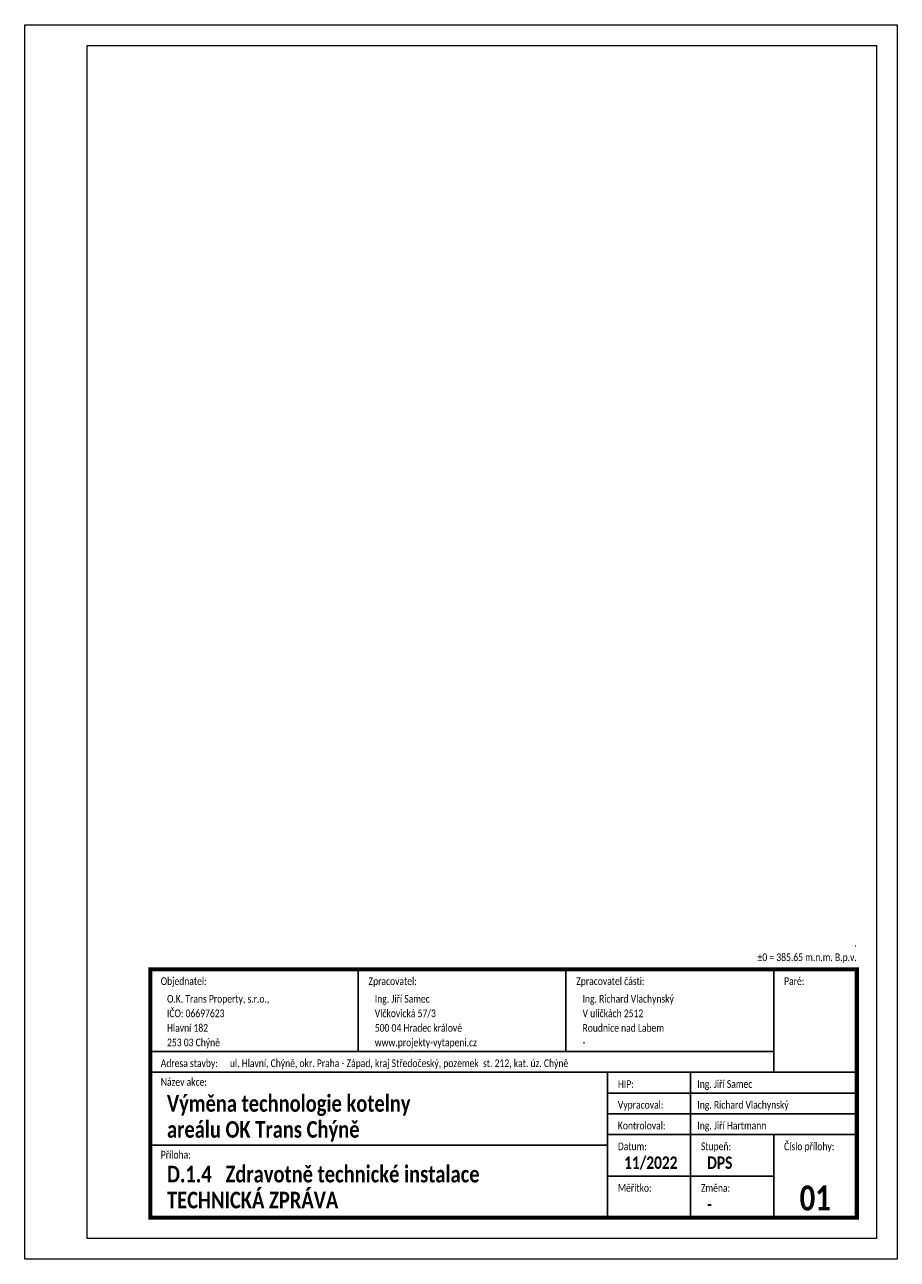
# Paper-space layout 'Layout1' of a CAD drawing. Header units: millimetres. Extents: x 1329 to 1785, y 626 to 923.
# Tile 2 of 2: x 1575 to 1785, y 626 to 923. Entities that reach past the tile are written whole.
import ezdxf
from ezdxf.enums import TextEntityAlignment as Align

# ---------------------------------------------------------------- set-up
doc = ezdxf.new("R2010")
doc.units = ezdxf.units.MM
doc.header["$LTSCALE"] = 300
doc.layers.get('0').update_dxf_attribs({"lineweight": 9})
doc.layers.add('A-Dimline-D', color=7, linetype='Continuous')
doc.styles.add('TableData', font='calibri.ttf')
doc.styles.add('TableHeader', font='calibrib.ttf')

# ---------------------------------------------------------------- blocks, each defined once
blk = doc.blocks.new('Rozpiska')
at = {"linetype": 'ByBlock', "lineweight": -2}
for p, q in [((-124.75, 64.75), (-124.75, 45)), ((-74.75, 64.75), (-74.75, 45)), ((-24.75, 64.75), (-24.75, 40)), ((-174.75, 45), (-24.75, 45)), ((-174.75, 40), (-4.75, 40)), ((-4.75, 40), (-64.75, 40)), ((-64.75, 40), (-64.75, 5)), ((-44.75, 40), (-44.75, 5)), ((-64.75, 35), (-4.75, 35)), ((-64.75, 30), (-4.75, 30)), ((-64.75, 25), (-4.75, 25)), ((-24.75, 25), (-24.75, 5)), ((-64.75, 22.5), (-174.75, 22.5)), ((-24.75, 15), (-64.75, 15))]:
    blk.add_line(p, q, dxfattribs=at)
at = {"linetype": 'ByBlock', "lineweight": -2, "const_width": 1}
blk.add_lwpolyline([(-174.75, 5), (-4.75, 5), (-4.75, 64.75), (-174.75, 64.75)], close=True, dxfattribs=at)
at = {"linetype": 'ByBlock', "lineweight": -2, "style": 'TableData', "width": 0.8}
for s, p in [('Objednatel:', (-172.25, 61)), ('Zpracovatel:', (-122.25, 61)), ('Zpracovatel části:', (-72.25, 61)), ('Paré:', (-22.25, 61)), ('Adresa stavby:', (-172.25, 41.25)), ('Název akce:', (-172.25, 36.75)), ('HIP:', (-62.25, 36.25)), ('Vypracoval:', (-62.25, 31.25)), ('Kontroloval:', (-62.25, 26.25)), ('Příloha:', (-172.25, 19.25)), ('Datum:', (-62.25, 21.25)), ('Stupeň:', (-42.25, 21.25)), ('Číslo přílohy:', (-22.25, 21.25)), ('Měřítko:', (-62.25, 11.25)), ('Změna:', (-42.25, 11.25))]:
    blk.add_text(s, height=1.85, dxfattribs=at).set_placement(p)
for tag, p in [('POLOHOPISNYSYSTEM', (-4.75, 70.25)), ('VYSKOVYSYSTEM', (-4.75, 66.75))]:
    blk.add_attdef(tag, text='', height=1.85, dxfattribs=at).set_placement(p, align=Align.RIGHT)
for tag, p in [('OBJEDNATEL1', (-170.75, 56.75)), ('ZPRACOVATEL1', (-120.75, 56.75)), ('ZPRACOVATECASTI1', (-70.75, 56.75)), ('OBJEDNATEL2', (-170.75, 53.25)), ('ZPRACOVATEL2', (-120.75, 53.25)), ('ZPRACOVATECASTI2', (-70.75, 53.25)), ('OBJEDNATEL3', (-170.75, 49.75)), ('ZPRACOVATEL3', (-120.75, 49.75)), ('ZPRACOVATECASTI3', (-70.75, 49.75)), ('OBJEDNATEL4', (-170.75, 46.25)), ('ZPRACOVATEL4', (-120.75, 46.25)), ('ZPRACOVATECASTI4', (-70.75, 46.25)), ('ADRESASTAVBY', (-155.61, 41.25)), ('HIP', (-43.12, 36.25)), ('VYPRACOVAL', (-43.12, 31.25)), ('KONTROLOVAL', (-43.12, 26.25))]:
    blk.add_attdef(tag, p, '', height=1.85, dxfattribs=at)
at = {"style": 'TableHeader', "width": 0.8}
blk.add_attdef('CPARE', text='', height=10, dxfattribs=at).set_placement((-14.75, 50.38), align=Align.MIDDLE_CENTER)
for tag, p, height in [('NAZEVAKCE1', (-170.75, 30.5), 4), ('NAZEVAKCE2', (-170.75, 24.25), 4), ('DATUM', (-60.75, 16.75), 3), ('STUPEN', (-40.75, 16.75), 3), ('NAZEVVYKRESU1', (-170.75, 13.5), 4), ('NAZEVVYKRESU2', (-170.75, 7.25), 4), ('MĚŘÍTKO', (-60.75, 6.75), 3), ('INDEX', (-40.75, 6.75), 3)]:
    blk.add_attdef(tag, p, '', height=height, dxfattribs=at)
blk.add_attdef('CVYKR', text='', height=6, dxfattribs=at).set_placement((-14.75, 6.75), align=Align.CENTER)

psp = doc.layouts.get("Layout1")

# ---------------------------------------------------------------- linework, layer by layer
for points in [[(1575.17, 626.3), (1575.17, 923.35), (1785.17, 923.35), (1785.17, 626.3)], [(1590.17, 631.3), (1590.17, 918.35), (1780.17, 918.35), (1780.17, 631.3)]]:
    psp.add_lwpolyline(points, close=True)

# ---------------------------------------------------------------- block references
at = {"layer": 'A-Dimline-D'}
ref = psp.add_blockref('Rozpiska', (1780.17, 631.3), dxfattribs=at)
ref.add_attrib('HIP', 'Ing. Jiří Samec', (1737.05, 667.55), dxfattribs={"layer": '0', "color": 0, "linetype": 'ByBlock', "lineweight": -2, "height": 1.85, "style": 'TableData', "width": 0.8})
ref.add_attrib('VYPRACOVAL', 'Ing. Richard Vlachynský', (1737.05, 662.55), dxfattribs={"layer": '0', "color": 0, "linetype": 'ByBlock', "lineweight": -2, "height": 1.85, "style": 'TableData', "width": 0.8})
ref.add_attrib('ZPRACOVATEL3', '500 04 Hradec králové', (1659.42, 681.05), dxfattribs={"layer": '0', "color": 0, "linetype": 'ByBlock', "lineweight": -2, "height": 1.85, "style": 'TableData', "width": 0.8})
ref.add_attrib('ZPRACOVATEL2', 'Vlčkovická 57/3', (1659.42, 684.55), dxfattribs={"layer": '0', "color": 0, "linetype": 'ByBlock', "lineweight": -2, "height": 1.85, "style": 'TableData', "width": 0.8})
ref.add_attrib('INDEX', '-', (1739.42, 638.05), dxfattribs={"layer": '0', "height": 3, "style": 'TableHeader', "width": 0.8})
ref.add_attrib('NAZEVVYKRESU2', 'TECHNICKÁ ZPRÁVA', (1609.42, 638.55), dxfattribs={"layer": '0', "height": 4, "style": 'TableHeader', "width": 0.8})
ref.add_attrib('STUPEN', 'DPS', (1739.42, 648.05), dxfattribs={"layer": '0', "height": 3, "style": 'TableHeader', "width": 0.8})
ref.add_attrib('NAZEVVYKRESU1', 'D.1.4   Zdravotně technické instalace', (1609.42, 644.8), dxfattribs={"layer": '0', "height": 4, "style": 'TableHeader', "width": 0.8})
ref.add_attrib('NAZEVAKCE2', 'areálu OK Trans Chýně', (1609.42, 655.55), dxfattribs={"layer": '0', "height": 4, "style": 'TableHeader', "width": 0.8})
ref.add_attrib('NAZEVAKCE1', 'Výměna technologie kotelny', (1609.42, 661.8), dxfattribs={"layer": '0', "height": 4, "style": 'TableHeader', "width": 0.8})
ref.add_attrib('OBJEDNATEL3', 'Hlavní 182', (1609.42, 681.05), dxfattribs={"layer": '0', "color": 0, "linetype": 'ByBlock', "lineweight": -2, "height": 1.85, "style": 'TableData', "width": 0.8})
ref.add_attrib('OBJEDNATEL2', 'IČO: 06697623', (1609.42, 684.55), dxfattribs={"layer": '0', "color": 0, "linetype": 'ByBlock', "lineweight": -2, "height": 1.85, "style": 'TableData', "width": 0.8})
ref.add_attrib('DATUM', '11/2022', (1719.42, 648.05), dxfattribs={"layer": '0', "height": 3, "style": 'TableHeader', "width": 0.8})
ref.add_attrib('KONTROLOVAL', 'Ing. Jiří Hartmann', (1737.05, 657.55), dxfattribs={"layer": '0', "color": 0, "linetype": 'ByBlock', "lineweight": -2, "height": 1.85, "style": 'TableData', "width": 0.8})
ref.add_attrib('OBJEDNATEL1', 'O.K. Trans Property, s.r.o.,', (1609.42, 688.05), dxfattribs={"layer": '0', "color": 0, "linetype": 'ByBlock', "lineweight": -2, "height": 1.85, "style": 'TableData', "width": 0.8})
ref.add_attrib('ZPRACOVATEL1', 'Ing. Jiří Samec', (1659.42, 688.05), dxfattribs={"layer": '0', "color": 0, "linetype": 'ByBlock', "lineweight": -2, "height": 1.85, "style": 'TableData', "width": 0.8})
ref.add_attrib('OBJEDNATEL4', '253 03 Chýně', (1609.42, 677.55), dxfattribs={"layer": '0', "color": 0, "linetype": 'ByBlock', "lineweight": -2, "height": 1.85, "style": 'TableData', "width": 0.8})
ref.add_attrib('ZPRACOVATECASTI3', 'Roudnice nad Labem', (1709.42, 681.05), dxfattribs={"layer": '0', "color": 0, "linetype": 'ByBlock', "lineweight": -2, "height": 1.85, "style": 'TableData', "width": 0.8})
ref.add_attrib('ZPRACOVATECASTI2', 'V uličkách 2512', (1709.42, 684.55), dxfattribs={"layer": '0', "color": 0, "linetype": 'ByBlock', "lineweight": -2, "height": 1.85, "style": 'TableData', "width": 0.8})
ref.add_attrib('ZPRACOVATECASTI1', 'Ing. Richard Vlachynský', (1709.42, 688.05), dxfattribs={"layer": '0', "color": 0, "linetype": 'ByBlock', "lineweight": -2, "height": 1.85, "style": 'TableData', "width": 0.8})
ref.add_attrib('ZPRACOVATECASTI4', '-', (1709.42, 677.55), dxfattribs={"layer": '0', "color": 0, "linetype": 'ByBlock', "lineweight": -2, "height": 1.85, "style": 'TableData', "width": 0.8})
ref.add_attrib('ZPRACOVATEL4', 'www.projekty-vytapeni.cz', (1659.42, 677.55), dxfattribs={"layer": '0', "color": 0, "linetype": 'ByBlock', "lineweight": -2, "height": 1.85, "style": 'TableData', "width": 0.8})
ref.add_attrib('CVYKR', '01', dxfattribs={"layer": '0', "color": 0, "height": 6, "style": 'TableHeader', "width": 0.8}).set_placement((1765.42, 638.05), align=Align.CENTER)
ref.add_attrib('ADRESASTAVBY', 'ul. Hlavní, Chýně, okr. Praha - Západ, kraj Středočeský, pozemek  st. 212, kat. úz. Chýně', (1624.56, 672.55), dxfattribs={"layer": '0', "color": 0, "linetype": 'ByBlock', "lineweight": -2, "height": 1.85, "style": 'TableData', "width": 0.8})
ref.add_attrib('VYSKOVYSYSTEM', '%%p0 = 385.65 m.n.m. B.p.v.', dxfattribs={"layer": '0', "color": 0, "linetype": 'ByBlock', "lineweight": -2, "height": 1.85, "style": 'TableData', "width": 0.8}).set_placement((1775.42, 698.05), align=Align.RIGHT)
ref.add_attrib('POLOHOPISNYSYSTEM', '.', dxfattribs={"layer": '0', "color": 0, "linetype": 'ByBlock', "lineweight": -2, "height": 1.85, "style": 'TableData', "width": 0.8}).set_placement((1775.42, 701.55), align=Align.RIGHT)

doc.saveas('drawing.dxf')
